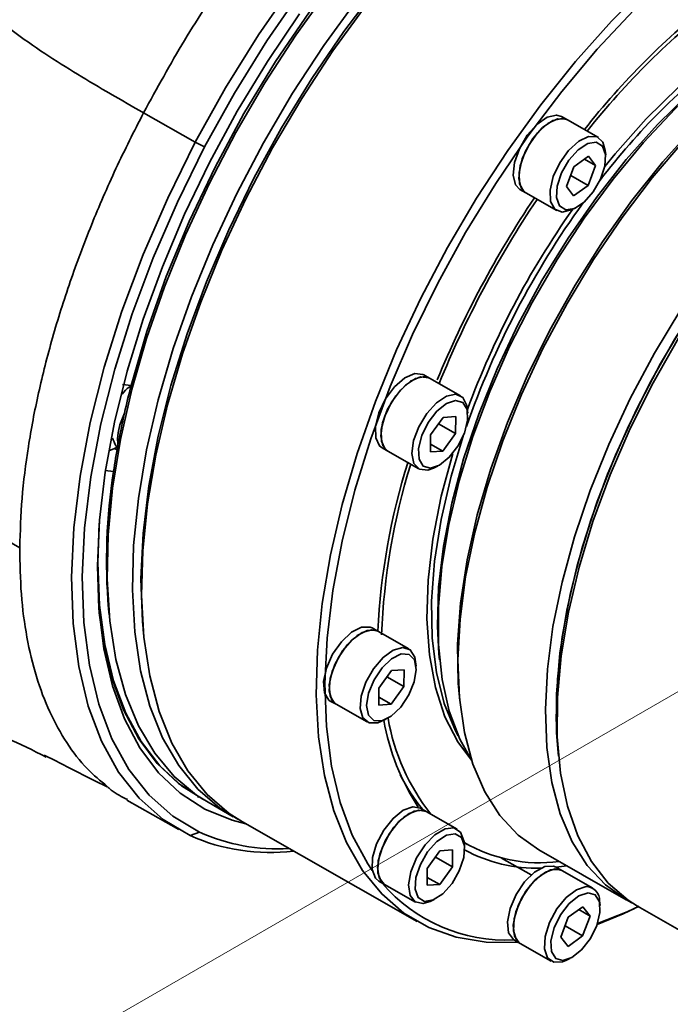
# Model space of a CAD drawing. Header units: millimetres. Extents: x -7686 to -856, y -458 to 6140.
# Tile 76 of 102: x -3475.19 to -3471.93, y 2006.53 to 2011.47. Entities that reach past the tile are written whole.
import ezdxf

# ---------------------------------------------------------------- set-up
doc = ezdxf.new("R2010")
doc.units = ezdxf.units.MM
doc.header["$LTSCALE"] = 5
doc.layers.add('1轮廓实线层', color=7, linetype='Continuous', lineweight=18)

msp = doc.modelspace()

# ---------------------------------------------------------------- linework, layer by layer
at = {"linetype": 'Continuous', "lineweight": 35}
for p, q in [((-3474.3125, 2010.8552), (-3474.5721, 2011.0031)), ((-3472.4447, 2010.9677), (-3472.4735, 2010.9842)), ((-3472.2889, 2010.879), (-3472.4447, 2010.9677)), ((-3474.2656, 2010.8315), (-3474.3125, 2010.8552)), ((-3472.4122, 2010.7324), (-3472.339, 2010.7857)), ((-3472.3593, 2010.771), (-3472.303, 2010.7389)), ((-3472.339, 2010.7857), (-3472.303, 2010.7389)), ((-3472.2526, 2010.7915), (-3472.2548, 2010.8143)), ((-3472.4493, 2010.6323), (-3472.4122, 2010.7324)), ((-3472.303, 2010.7389), (-3472.3401, 2010.6388)), ((-3472.4283, 2010.689), (-3472.3401, 2010.6388)), ((-3472.4133, 2010.5855), (-3472.4493, 2010.6323)), ((-3472.3401, 2010.6388), (-3472.4133, 2010.5855)), ((-3472.6827, 2010.6172), (-3472.6538, 2010.6008)), ((-3472.6538, 2010.6008), (-3472.498, 2010.512)), ((-3472.425, 2010.5156), (-3472.4043, 2010.5254)), ((-3473.1371, 2009.6718), (-3473.166, 2009.6883)), ((-3474.6772, 2009.6387), (-3474.6345, 2009.6337)), ((-3472.9814, 2009.5831), (-3473.1371, 2009.6718)), ((-3472.9451, 2009.4956), (-3472.9473, 2009.5184)), ((-3473.1317, 2009.386), (-3473.068, 2009.4746)), ((-3473.0912, 2009.4422), (-3473.0056, 2009.3934)), ((-3473.068, 2009.4746), (-3473.005, 2009.4783)), ((-3473.005, 2009.4783), (-3473.0056, 2009.3934)), ((-3473.1323, 2009.3012), (-3473.1317, 2009.386)), ((-3473.0056, 2009.3934), (-3473.0693, 2009.3049)), ((-3473.132, 2009.3406), (-3473.0693, 2009.3049)), ((-3474.7464, 2009.3066), (-3474.7174, 2009.3187)), ((-3474.7174, 2009.3187), (-3474.7023, 2009.326)), ((-3474.7048, 2009.3116), (-3474.7174, 2009.3187)), ((-3473.3751, 2009.3213), (-3473.3463, 2009.3049)), ((-3473.3463, 2009.3049), (-3473.1905, 2009.2161)), ((-3473.0693, 2009.3049), (-3473.1323, 2009.3012)), ((-3474.7225, 2009.2026), (-3474.7652, 2009.2075)), ((-3473.1175, 2009.2197), (-3473.0967, 2009.2295)), ((-3475.1934, 2008.8205), (-3475.3665, 2008.9192)), ((-3474.7475, 2008.5139), (-3474.7446, 2008.4835)), ((-3474.5744, 2008.4153), (-3474.5715, 2008.3849)), ((-3473.3966, 2008.4015), (-3473.4254, 2008.4179)), ((-3473.2408, 2008.3127), (-3473.3966, 2008.4015)), ((-3473.0894, 2008.2884), (-3473.0865, 2008.258)), ((-3473.3911, 2008.1156), (-3473.3274, 2008.2042)), ((-3473.3274, 2008.2042), (-3473.2644, 2008.2079)), ((-3473.2644, 2008.2079), (-3473.265, 2008.1231)), ((-3473.2045, 2008.2252), (-3473.2067, 2008.248)), ((-3473.3507, 2008.1719), (-3473.265, 2008.1231)), ((-3473.3917, 2008.0308), (-3473.3911, 2008.1156)), ((-3473.265, 2008.1231), (-3473.3287, 2008.0345)), ((-3473.3914, 2008.0703), (-3473.3287, 2008.0345)), ((-3472.9883, 2008.0869), (-3472.9854, 2008.0565)), ((-3473.6346, 2008.0509), (-3473.6057, 2008.0345)), ((-3473.6057, 2008.0345), (-3473.4499, 2007.9457)), ((-3473.3287, 2008.0345), (-3473.3917, 2008.0308)), ((-3473.3769, 2007.9494), (-3473.3562, 2007.9591)), ((-3472.4929, 2007.8118), (-3472.4892, 2007.7737)), ((-3474.3005, 2007.5722), (-3474.2947, 2007.5689)), ((-3474.6552, 2007.5534), (-3474.3955, 2007.4054)), ((-3474.2485, 2007.5426), (-3474.1216, 2007.4703)), ((-3473.1534, 2007.4971), (-3473.1823, 2007.5135)), ((-3472.9977, 2007.4083), (-3473.1534, 2007.4971)), ((-3474.0755, 2007.444), (-3473.1985, 2006.9442)), ((-3474.2913, 2007.3931), (-3474.3385, 2007.3758)), ((-3472.9614, 2007.3208), (-3472.9636, 2007.3436)), ((-3472.9633, 2007.3405), (-3472.9473, 2007.3314)), ((-3473.148, 2007.2112), (-3473.0843, 2007.2998)), ((-3473.1075, 2007.2674), (-3473.0219, 2007.2186)), ((-3473.0843, 2007.2998), (-3473.0212, 2007.3035)), ((-3473.0212, 2007.3035), (-3473.0219, 2007.2186)), ((-3472.6265, 2007.178), (-3472.7759, 2007.2631)), ((-3472.5886, 2007.3038), (-3472.1501, 2007.0539)), ((-3473.0219, 2007.2186), (-3473.0856, 2007.1301)), ((-3472.4729, 2007.2009), (-3472.5017, 2007.2173)), ((-3472.5014, 2007.2171), (-3472.4481, 2007.2237)), ((-3473.1486, 2007.1264), (-3473.148, 2007.2112)), ((-3473.1483, 2007.1658), (-3473.0856, 2007.1301)), ((-3472.5067, 2007.2081), (-3472.4729, 2007.2009)), ((-3472.3171, 2007.1121), (-3472.4729, 2007.2009)), ((-3473.4082, 2007.1613), (-3473.3914, 2007.1465)), ((-3473.3914, 2007.1465), (-3473.3626, 2007.1301)), ((-3473.3793, 2007.1448), (-3473.3626, 2007.1301)), ((-3473.3626, 2007.1301), (-3473.2068, 2007.0413)), ((-3473.0856, 2007.1301), (-3473.1486, 2007.1264)), ((-3473.1338, 2007.0449), (-3473.113, 2007.0547)), ((-3472.4404, 2006.9656), (-3472.3672, 2007.0189)), ((-3472.3672, 2007.0189), (-3472.3312, 2006.972)), ((-3472.2808, 2007.0246), (-3472.283, 2007.0474)), ((-3472.0924, 2007.021), (-3471.4578, 2006.6594)), ((-3472.4775, 2006.8655), (-3472.4404, 2006.9656)), ((-3472.3875, 2007.0041), (-3472.3312, 2006.972)), ((-3472.3312, 2006.972), (-3472.3683, 2006.8719)), ((-3472.1363, 2006.997), (-3472.1086, 2007.01)), ((-3472.4565, 2006.9222), (-3472.3683, 2006.8719)), ((-3472.3683, 2006.8719), (-3472.4415, 2006.8186)), ((-3472.7109, 2006.8503), (-3472.682, 2006.8339)), ((-3472.682, 2006.8339), (-3472.5263, 2006.7451)), ((-3472.4415, 2006.8186), (-3472.4775, 2006.8655)), ((-3472.4532, 2006.7488), (-3472.4325, 2006.7585))]:
    msp.add_line(p, q, dxfattribs=at)
at = {"linetype": 'Continuous', "lineweight": 35, "flags": 128}
for points in [[(-3474.3125, 2010.8552), (-3474.1604, 2011.1288), (-3473.9956, 2011.3942), (-3473.8196, 2011.6491), (-3473.634, 2011.891), (-3473.4406, 2012.1177), (-3473.2411, 2012.3271), (-3473.0373, 2012.5174), (-3472.8312, 2012.6867), (-3472.6246, 2012.8335), (-3472.4194, 2012.9564), (-3472.2175, 2013.0544), (-3472.0208, 2013.1265), (-3471.8311, 2013.172), (-3471.6501, 2013.1905), (-3471.4795, 2013.1819), (-3471.3208, 2013.1463)], [(-3471.3091, 2013.0957), (-3471.4659, 2013.1309), (-3471.6345, 2013.1394), (-3471.8134, 2013.1211), (-3472.0009, 2013.0761), (-3472.1953, 2013.0048), (-3472.3948, 2012.908), (-3472.5975, 2012.7865), (-3472.8017, 2012.6415), (-3473.0054, 2012.4742), (-3473.2068, 2012.2861), (-3473.404, 2012.0792), (-3473.5951, 2011.8551), (-3473.7785, 2011.6161), (-3473.9524, 2011.3642), (-3474.1153, 2011.1019), (-3474.2656, 2010.8315)], [(-3474.6345, 2009.6337), (-3474.5554, 2009.9059), (-3474.4582, 2010.1813), (-3474.3438, 2010.4571), (-3474.2132, 2010.7306), (-3474.068, 2010.999), (-3473.9094, 2011.2596), (-3473.7392, 2011.5098), (-3473.5589, 2011.747), (-3473.3706, 2011.9688), (-3473.176, 2012.1731), (-3472.9771, 2012.3577), (-3472.7759, 2012.5208), (-3472.5744, 2012.6607), (-3472.3748, 2012.7761)], [(-3472.1233, 2012.7162), (-3472.2746, 2012.6381), (-3472.4646, 2012.5207), (-3472.6556, 2012.3816), (-3472.8459, 2012.2221), (-3473.0338, 2012.0436), (-3473.2176, 2011.8477), (-3473.3955, 2011.6363), (-3473.5661, 2011.4111), (-3473.7277, 2011.1744), (-3473.8789, 2010.9281), (-3474.0183, 2010.6746), (-3474.1446, 2010.4161), (-3474.2568, 2010.155), (-3474.3537, 2009.8936), (-3474.4346, 2009.6343), (-3474.4986, 2009.3795), (-3474.5453, 2009.1315), (-3474.5741, 2008.8924), (-3474.5849, 2008.6645), (-3474.5774, 2008.4499), (-3474.5744, 2008.4153)], [(-3474.2485, 2007.5426), (-3474.3054, 2007.5784), (-3474.4177, 2007.6723), (-3474.5152, 2007.7886), (-3474.597, 2007.9261), (-3474.6623, 2008.0838), (-3474.7106, 2008.2601), (-3474.7415, 2008.4536), (-3474.7547, 2008.6625), (-3474.7501, 2008.885), (-3474.7277, 2009.1192), (-3474.6877, 2009.363), (-3474.6305, 2009.6143), (-3474.5566, 2009.8708), (-3474.4666, 2010.1303), (-3474.3613, 2010.3905), (-3474.2417, 2010.6492), (-3474.1087, 2010.904), (-3473.9636, 2011.1527), (-3473.8077, 2011.3931), (-3473.6422, 2011.6232)], [(-3472.0383, 2011.6479), (-3472.2235, 2011.462), (-3472.404, 2011.26), (-3472.5781, 2011.0434), (-3472.7442, 2010.8143), (-3472.901, 2010.5747), (-3473.0471, 2010.3266), (-3473.1811, 2010.0722), (-3473.3019, 2009.8138), (-3473.4084, 2009.5536), (-3473.4997, 2009.2939), (-3473.575, 2009.0371), (-3473.6336, 2008.7853), (-3473.675, 2008.5408), (-3473.6989, 2008.3057), (-3473.705, 2008.0821), (-3473.6933, 2007.872), (-3473.6639, 2007.6772), (-3473.617, 2007.4994), (-3473.553, 2007.3401), (-3473.4726, 2007.2009), (-3473.3764, 2007.0828), (-3473.2653, 2006.987), (-3473.1403, 2006.9142), (-3473.0023, 2006.8652), (-3472.8528, 2006.8403), (-3472.6929, 2006.8398), (-3472.6924, 2006.8398)], [(-3470.7152, 2011.6353), (-3470.7916, 2011.6454), (-3470.9313, 2011.6433), (-3471.0796, 2011.6163), (-3471.235, 2011.5649), (-3471.3955, 2011.4896), (-3471.5591, 2011.3914), (-3471.7238, 2011.2714), (-3471.8877, 2011.1312), (-3472.0488, 2010.9723), (-3472.2051, 2010.7969), (-3472.2569, 2010.7336)], [(-3474.0983, 2007.4576), (-3474.1884, 2007.513), (-3474.2995, 2007.6089), (-3474.3957, 2007.7269), (-3474.4761, 2007.8662), (-3474.5401, 2008.0254), (-3474.5869, 2008.2032), (-3474.6164, 2008.3981), (-3474.6281, 2008.6082), (-3474.622, 2008.8318), (-3474.5981, 2009.0669), (-3474.5567, 2009.3114), (-3474.4981, 2009.5632), (-3474.4228, 2009.82), (-3474.3315, 2010.0797), (-3474.2249, 2010.3398), (-3474.1042, 2010.5982), (-3473.9702, 2010.8526), (-3473.8241, 2011.1007), (-3473.6673, 2011.3404), (-3473.5012, 2011.5695)], [(-3472.9267, 2007.7548), (-3472.9852, 2007.8595), (-3473.0381, 2008.0003), (-3473.0739, 2008.1592), (-3473.092, 2008.3346), (-3473.0924, 2008.5242), (-3473.0749, 2008.7259), (-3473.0399, 2008.9373), (-3472.9876, 2009.1559), (-3472.9188, 2009.3792), (-3472.8342, 2009.6046), (-3472.7348, 2009.8294), (-3472.6219, 2010.0509), (-3472.4966, 2010.2666), (-3472.3605, 2010.4739), (-3472.2152, 2010.6705), (-3472.0623, 2010.854), (-3471.9038, 2011.0222), (-3471.7413, 2011.1733), (-3471.5769, 2011.3053), (-3471.4125, 2011.4168), (-3471.2499, 2011.5065), (-3471.0911, 2011.5733)], [(-3473.455, 2011.5432), (-3473.6212, 2011.3141), (-3473.778, 2011.0744), (-3473.924, 2010.8263), (-3474.058, 2010.5719), (-3474.1788, 2010.3135), (-3474.2853, 2010.0534), (-3474.3766, 2009.7937), (-3474.4519, 2009.5369), (-3474.5105, 2009.2851), (-3474.5519, 2009.0406), (-3474.5758, 2008.8055), (-3474.5819, 2008.5819), (-3474.5702, 2008.3718), (-3474.5408, 2008.1769), (-3474.4939, 2007.9991), (-3474.43, 2007.8399), (-3474.3496, 2007.7006), (-3474.2534, 2007.5826), (-3474.1423, 2007.4867), (-3474.0755, 2007.444)], [(-3473.4242, 2007.2012), (-3473.4466, 2007.2344), (-3473.5245, 2007.3781), (-3473.5854, 2007.5419), (-3473.6288, 2007.7244), (-3473.6544, 2007.9238), (-3473.6618, 2008.1385), (-3473.651, 2008.3663), (-3473.6222, 2008.6054), (-3473.5756, 2008.8534), (-3473.5115, 2009.1083), (-3473.4306, 2009.3675), (-3473.3337, 2009.6289), (-3473.2215, 2009.89), (-3473.0952, 2010.1485), (-3472.9558, 2010.402), (-3472.8046, 2010.6483), (-3472.643, 2010.8851), (-3472.4724, 2011.1102), (-3472.2945, 2011.3216), (-3472.1107, 2011.5175)], [(-3471.0324, 2011.519), (-3471.1263, 2011.4714), (-3471.2956, 2011.369), (-3471.4662, 2011.2448), (-3471.6359, 2011.1004), (-3471.8028, 2010.9372), (-3471.9652, 2010.7573), (-3472.121, 2010.5625), (-3472.2687, 2010.3552), (-3472.4065, 2010.1376), (-3472.5327, 2009.9123), (-3472.6461, 2009.6817), (-3472.7454, 2009.4486), (-3472.8293, 2009.2155), (-3472.8969, 2008.9851), (-3472.9476, 2008.7599), (-3472.9806, 2008.5426), (-3472.9957, 2008.3356), (-3472.9926, 2008.1413), (-3472.9883, 2008.0869)], [(-3474.8036, 2008.73), (-3474.7929, 2008.9594), (-3474.7642, 2009.2), (-3474.7179, 2009.4496), (-3474.6543, 2009.7061), (-3474.5739, 2009.967), (-3474.4775, 2010.2303), (-3474.366, 2010.4935), (-3474.2402, 2010.7543), (-3474.1014, 2011.0105), (-3473.9507, 2011.2598), (-3473.7894, 2011.5)], [(-3471.2572, 2011.5032), (-3471.3369, 2011.4631), (-3471.501, 2011.3646), (-3471.6664, 2011.2442), (-3471.8308, 2011.1035), (-3471.9925, 2010.9441), (-3472.1493, 2010.768), (-3472.2994, 2010.5774), (-3472.441, 2010.3744), (-3472.5723, 2010.1617), (-3472.6918, 2009.9418), (-3472.798, 2009.7173), (-3472.8896, 2009.491), (-3472.9656, 2009.2656), (-3473.0249, 2009.0439), (-3473.0668, 2008.8285), (-3473.091, 2008.6221), (-3473.097, 2008.4272), (-3473.0894, 2008.2884)], [(-3472.4929, 2007.8118), (-3472.4987, 2007.8921), (-3472.4993, 2008.0859), (-3472.4822, 2008.2918), (-3472.4475, 2008.5075), (-3472.3956, 2008.7306), (-3472.3271, 2008.9586), (-3472.2428, 2009.189), (-3472.1436, 2009.4192), (-3472.0307, 2009.6467), (-3471.9051, 2009.8689), (-3471.7685, 2010.0833), (-3471.6222, 2010.2876), (-3471.468, 2010.4795), (-3471.3074, 2010.6569), (-3471.1424, 2010.8177), (-3470.9748, 2010.9603), (-3470.8063, 2011.0829), (-3470.639, 2011.1843), (-3470.5431, 2011.2329)], [(-3472.1208, 2007.0382), (-3472.1481, 2007.0528), (-3472.2539, 2007.128), (-3472.3451, 2007.2258), (-3472.4209, 2007.3451), (-3472.4803, 2007.4846), (-3472.5229, 2007.6427), (-3472.548, 2007.8179), (-3472.5554, 2008.008), (-3472.545, 2008.2111), (-3472.517, 2008.4249), (-3472.4716, 2008.647), (-3472.4094, 2008.8751), (-3472.331, 2009.1067), (-3472.2373, 2009.3391), (-3472.1293, 2009.5699), (-3472.0082, 2009.7966), (-3471.8753, 2010.0165), (-3471.7321, 2010.2275), (-3471.5802, 2010.427), (-3471.4211, 2010.613), (-3471.2567, 2010.7833), (-3471.0888, 2010.9362), (-3470.9192, 2011.07)], [(-3472.4929, 2007.8118), (-3472.501, 2007.9611), (-3472.495, 2008.1614), (-3472.471, 2008.3732), (-3472.4292, 2008.594), (-3472.3701, 2008.8214), (-3472.2945, 2009.0528), (-3472.2031, 2009.2855), (-3472.097, 2009.5169), (-3471.9773, 2009.7445), (-3471.8455, 2009.9655), (-3471.7031, 2010.1776), (-3471.5516, 2010.3783), (-3471.3928, 2010.5653), (-3471.2284, 2010.7366), (-3471.0603, 2010.8901), (-3470.8905, 2011.0242)], [(-3472.6538, 2010.6008), (-3472.6637, 2010.608), (-3472.6847, 2010.6464), (-3472.6874, 2010.7034), (-3472.6715, 2010.7713), (-3472.639, 2010.841), (-3472.5944, 2010.903), (-3472.5437, 2010.9489), (-3472.4938, 2010.9727), (-3472.4513, 2010.971), (-3472.4447, 2010.9677)], [(-3472.4735, 2010.9842), (-3472.5001, 2010.9915), (-3472.5471, 2010.9803), (-3472.5983, 2010.9448), (-3472.6467, 2010.8899)], [(-3472.4447, 2010.9677), (-3472.4712, 2010.9751), (-3472.5182, 2010.9639), (-3472.5694, 2010.9284), (-3472.6179, 2010.8735)], [(-3472.6467, 2010.8899), (-3472.6859, 2010.8229), (-3472.7106, 2010.753), (-3472.7173, 2010.6894), (-3472.7052, 2010.6409), (-3472.6827, 2010.6172)], [(-3472.6179, 2010.8735), (-3472.6571, 2010.8065), (-3472.6817, 2010.7365), (-3472.6885, 2010.673), (-3472.6764, 2010.6245), (-3472.6538, 2010.6008)], [(-3472.425, 2010.5156), (-3472.4715, 2010.5047), (-3472.508, 2010.5192), (-3472.529, 2010.5576), (-3472.5317, 2010.6146), (-3472.5157, 2010.6825), (-3472.4833, 2010.7522), (-3472.4387, 2010.8142), (-3472.388, 2010.8602), (-3472.338, 2010.8839), (-3472.2956, 2010.8822), (-3472.2663, 2010.8552), (-3472.2548, 2010.8143)], [(-3474.3385, 2007.3758), (-3474.4743, 2007.4564), (-3474.5943, 2007.5628), (-3474.6975, 2007.6941), (-3474.783, 2007.8489), (-3474.8498, 2008.0259), (-3474.8975, 2008.2234), (-3474.9256, 2008.4397), (-3474.9338, 2008.6726), (-3474.922, 2008.92), (-3474.8904, 2009.1797), (-3474.8392, 2009.4493), (-3474.7689, 2009.7261), (-3474.6802, 2010.0078), (-3474.5739, 2010.2916), (-3474.4509, 2010.5749), (-3474.3125, 2010.8552)], [(-3474.2656, 2010.8315), (-3474.4024, 2010.5546), (-3474.5239, 2010.2745), (-3474.629, 2009.9941), (-3474.7167, 2009.7157), (-3474.7861, 2009.4421), (-3474.8367, 2009.1758), (-3474.868, 2008.9191), (-3474.8796, 2008.6746), (-3474.8715, 2008.4444), (-3474.8438, 2008.2307), (-3474.7966, 2008.0355), (-3474.7305, 2007.8606), (-3474.6461, 2007.7076), (-3474.5441, 2007.5779), (-3474.4255, 2007.4727), (-3474.2913, 2007.3931)], [(-3472.5886, 2007.3038), (-3472.6923, 2007.3779), (-3472.7836, 2007.4757), (-3472.8593, 2007.595), (-3472.9188, 2007.7344), (-3472.9613, 2007.8926), (-3472.9864, 2008.0677), (-3472.9938, 2008.2579), (-3472.9835, 2008.461), (-3472.9555, 2008.6747), (-3472.9101, 2008.8969), (-3472.8479, 2009.125), (-3472.7695, 2009.3566), (-3472.6758, 2009.589), (-3472.5678, 2009.8198), (-3472.4467, 2010.0465), (-3472.3138, 2010.2664), (-3472.1706, 2010.4773), (-3472.0186, 2010.6769), (-3471.8596, 2010.8628)], [(-3472.315, 2010.6061), (-3472.2783, 2010.6697), (-3472.2565, 2010.7357), (-3472.2529, 2010.7941), (-3472.2681, 2010.8359), (-3472.2997, 2010.8549), (-3472.343, 2010.8481), (-3472.3913, 2010.8166), (-3472.4373, 2010.7651), (-3472.474, 2010.7015), (-3472.4959, 2010.6355), (-3472.4994, 2010.5772), (-3472.4843, 2010.5353), (-3472.4526, 2010.5163), (-3472.4094, 2010.5231), (-3472.361, 2010.5546), (-3472.315, 2010.6061)], [(-3471.8873, 2009.8716), (-3472.0146, 2009.6474), (-3472.1293, 2009.4178), (-3472.2302, 2009.1853), (-3472.3163, 2008.9525), (-3472.3864, 2008.7219), (-3472.44, 2008.4961), (-3472.4763, 2008.2776), (-3472.495, 2008.0688), (-3472.4959, 2007.8719), (-3472.479, 2007.6891), (-3472.4444, 2007.5225), (-3472.3926, 2007.3739), (-3472.324, 2007.2449), (-3472.2396, 2007.1369), (-3472.1401, 2007.0511), (-3472.0924, 2007.021)], [(-3473.166, 2009.6883), (-3473.1696, 2009.6902), (-3473.2112, 2009.6941), (-3473.2608, 2009.6724), (-3473.3117, 2009.6281), (-3473.357, 2009.5671), (-3473.3907, 2009.4977)], [(-3473.3463, 2009.3049), (-3473.3706, 2009.3319), (-3473.3811, 2009.3819), (-3473.3728, 2009.4463), (-3473.3468, 2009.5164), (-3473.3066, 2009.5827), (-3473.2576, 2009.6363), (-3473.2065, 2009.6699), (-3473.1602, 2009.6789), (-3473.1371, 2009.6718)], [(-3473.1371, 2009.6718), (-3473.1408, 2009.6737), (-3473.1824, 2009.6776), (-3473.2319, 2009.6559), (-3473.2828, 2009.6116), (-3473.3282, 2009.5507), (-3473.3618, 2009.4813)], [(-3473.1175, 2009.2197), (-3473.1453, 2009.2103), (-3473.1869, 2009.2142), (-3473.2148, 2009.2431), (-3473.2253, 2009.2931), (-3473.217, 2009.3576), (-3473.191, 2009.4277), (-3473.1508, 2009.494), (-3473.1019, 2009.5475), (-3473.0508, 2009.5811), (-3473.0044, 2009.5902), (-3472.9691, 2009.5735), (-3472.9495, 2009.5333), (-3472.9473, 2009.5184)], [(-3472.9616, 2009.396), (-3472.9456, 2009.4606), (-3472.9484, 2009.5143), (-3472.9695, 2009.5491), (-3473.0056, 2009.5596), (-3473.0514, 2009.5443), (-3473.0997, 2009.5054), (-3473.1434, 2009.4489), (-3473.1757, 2009.3834), (-3473.1916, 2009.3189), (-3473.1889, 2009.2651), (-3473.1678, 2009.2303), (-3473.1317, 2009.2198), (-3473.0859, 2009.2351), (-3473.0375, 2009.274), (-3472.9939, 2009.3305), (-3472.9616, 2009.396)], [(-3473.3907, 2009.4977), (-3473.4081, 2009.4293), (-3473.407, 2009.3711), (-3473.3874, 2009.3309), (-3473.3751, 2009.3213)], [(-3473.3618, 2009.4813), (-3473.3793, 2009.4128), (-3473.3782, 2009.3546), (-3473.3586, 2009.3145), (-3473.3463, 2009.3049)], [(-3472.9926, 2007.8758), (-3473.0067, 2007.9021), (-3473.0629, 2008.0385), (-3473.1018, 2008.1937), (-3473.123, 2008.3658), (-3473.1261, 2008.5529), (-3473.1111, 2008.7525), (-3473.0782, 2008.9623), (-3473.0279, 2009.1797), (-3472.9676, 2009.3809)], [(-3473.0205, 2009.2932), (-3473.0777, 2009.0785), (-3473.1196, 2008.8639), (-3473.1436, 2008.6582), (-3473.1496, 2008.4639), (-3473.1374, 2008.2834), (-3473.1072, 2008.1189), (-3473.0594, 2007.9724), (-3472.9945, 2007.8456), (-3472.9267, 2007.7548)], [(-3474.2714, 2007.5562), (-3474.3808, 2007.6259), (-3474.4896, 2007.7256), (-3474.5834, 2007.8474), (-3474.6611, 2007.9902), (-3474.7223, 2008.1529), (-3474.7663, 2008.3339), (-3474.7927, 2008.5317), (-3474.8014, 2008.7445), (-3474.7941, 2008.944)], [(-3474.0589, 2007.4346), (-3474.128, 2007.4525), (-3474.2646, 2007.5082), (-3474.3878, 2007.5878), (-3474.4966, 2007.6905), (-3474.59, 2007.8155), (-3474.6673, 2007.9617), (-3474.7278, 2008.1278), (-3474.7709, 2008.3123), (-3474.7962, 2008.5136), (-3474.8036, 2008.73)], [(-3474.7946, 2008.4942), (-3474.7748, 2008.3523), (-3474.7322, 2008.1701), (-3474.6725, 2008.0061), (-3474.5962, 2007.8617), (-3474.5039, 2007.7382), (-3474.3964, 2007.6368), (-3474.2747, 2007.5582), (-3474.2742, 2007.5579)], [(-3473.6057, 2008.0345), (-3473.6265, 2008.0551), (-3473.6401, 2008.102), (-3473.6349, 2008.1646), (-3473.6117, 2008.2344), (-3473.5735, 2008.302), (-3473.5256, 2008.3582), (-3473.4743, 2008.3955), (-3473.4267, 2008.4089), (-3473.3966, 2008.4015)], [(-3473.4254, 2008.4179), (-3473.4352, 2008.4223), (-3473.4785, 2008.4218), (-3473.5288, 2008.3961)], [(-3473.3966, 2008.4015), (-3473.4063, 2008.4058), (-3473.4497, 2008.4054), (-3473.4999, 2008.3796)], [(-3473.5288, 2008.3961), (-3473.5792, 2008.3485), (-3473.623, 2008.2855), (-3473.6542, 2008.2156), (-3473.6687, 2008.1483), (-3473.6644, 2008.0926), (-3473.642, 2008.056), (-3473.6346, 2008.0509)], [(-3473.4999, 2008.3796), (-3473.5504, 2008.3321), (-3473.5942, 2008.2691), (-3473.6254, 2008.1992), (-3473.6398, 2008.1318), (-3473.6356, 2008.0761), (-3473.6131, 2008.0396), (-3473.6057, 2008.0345)], [(-3473.3769, 2007.9494), (-3473.3969, 2007.9418), (-3473.4402, 2007.9414), (-3473.4707, 2007.9663), (-3473.4843, 2008.0132), (-3473.4791, 2008.0758), (-3473.4559, 2008.1456), (-3473.4177, 2008.2132), (-3473.3698, 2008.2695), (-3473.3186, 2008.3068), (-3473.271, 2008.3201), (-3473.2334, 2008.3076), (-3473.211, 2008.2711), (-3473.2067, 2008.248)], [(-3473.3291, 2007.9753), (-3473.2815, 2008.0209), (-3473.241, 2008.0815), (-3473.2137, 2008.1478), (-3473.2039, 2008.2098), (-3473.2129, 2008.258), (-3473.2395, 2008.2851), (-3473.2795, 2008.287), (-3473.327, 2008.2634), (-3473.3746, 2008.2178), (-3473.4151, 2008.1572), (-3473.4424, 2008.0909), (-3473.4523, 2008.0289), (-3473.4432, 2007.9807), (-3473.4166, 2007.9536), (-3473.3766, 2007.9517), (-3473.3291, 2007.9753)], [(-3473.1823, 2007.5135), (-3473.2198, 2007.5204), (-3473.2685, 2007.5029), (-3473.3197, 2007.462), (-3473.3664, 2007.4033), (-3473.4024, 2007.3347), (-3473.4228, 2007.2654), (-3473.4248, 2007.2049), (-3473.4082, 2007.1613)], [(-3473.3626, 2007.1301), (-3473.3647, 2007.1313), (-3473.3899, 2007.1641), (-3473.3973, 2007.2171), (-3473.3859, 2007.2831), (-3473.3572, 2007.3532), (-3473.3152, 2007.418), (-3473.2654, 2007.4686), (-3473.2146, 2007.4984), (-3473.1697, 2007.5031), (-3473.1534, 2007.4971)], [(-3473.1534, 2007.4971), (-3473.191, 2007.504), (-3473.2397, 2007.4864), (-3473.2908, 2007.4456), (-3473.3376, 2007.3868), (-3473.3735, 2007.3182), (-3473.3939, 2007.249), (-3473.3959, 2007.1885), (-3473.3793, 2007.1448)], [(-3473.1338, 2007.0449), (-3473.1692, 2007.0344), (-3473.2089, 2007.0425), (-3473.2341, 2007.0753), (-3473.2415, 2007.1283), (-3473.2301, 2007.1943), (-3473.2015, 2007.2644), (-3473.1594, 2007.3292), (-3473.1096, 2007.3799), (-3473.0588, 2007.4096), (-3473.0139, 2007.4143), (-3472.9809, 2007.3935), (-3472.9809, 2007.3935)], [(-3472.9768, 2007.3652), (-3473.0085, 2007.3842), (-3473.0517, 2007.3774), (-3473.1001, 2007.3459), (-3473.1461, 2007.2944), (-3473.1828, 2007.2308), (-3473.2046, 2007.1648), (-3473.2082, 2007.1065), (-3473.193, 2007.0646), (-3473.1614, 2007.0456), (-3473.1181, 2007.0524), (-3473.0698, 2007.0839), (-3473.0238, 2007.1354), (-3472.9871, 2007.199), (-3472.9652, 2007.265), (-3472.9617, 2007.3234), (-3472.9768, 2007.3652)], [(-3472.9809, 2007.3935), (-3472.9643, 2007.3499), (-3472.9636, 2007.3436)], [(-3472.5017, 2007.2173), (-3472.5147, 2007.2226), (-3472.5588, 2007.22), (-3472.6094, 2007.1923), (-3472.6595, 2007.1431), (-3472.7025, 2007.0792), (-3472.7324, 2007.0092), (-3472.7454, 2006.9425), (-3472.7395, 2006.8881), (-3472.7157, 2006.8534), (-3472.7109, 2006.8503)], [(-3472.4729, 2007.2009), (-3472.4858, 2007.2062), (-3472.53, 2007.2036), (-3472.5805, 2007.1758), (-3472.6307, 2007.1267), (-3472.6736, 2007.0628), (-3472.7036, 2006.9927), (-3472.7165, 2006.926), (-3472.7107, 2006.8717), (-3472.6868, 2006.837), (-3472.682, 2006.8339)], [(-3472.682, 2006.8339), (-3472.7008, 2006.8515), (-3472.7159, 2006.8968), (-3472.7123, 2006.9584), (-3472.6905, 2007.0279), (-3472.6534, 2007.0961), (-3472.6061, 2007.1536), (-3472.5549, 2007.1927), (-3472.5067, 2007.2081)], [(-3472.4532, 2006.7488), (-3472.4692, 2006.7424), (-3472.5133, 2006.7398), (-3472.5451, 2006.7627), (-3472.5602, 2006.808), (-3472.5566, 2006.8696), (-3472.5348, 2006.9392), (-3472.4977, 2007.0073), (-3472.4503, 2007.0648), (-3472.3991, 2007.1039), (-3472.3509, 2007.1194), (-3472.3509, 2007.1194)], [(-3472.3413, 2007.0887), (-3472.3871, 2007.0733), (-3472.4355, 2007.0345), (-3472.4791, 2006.978), (-3472.5114, 2006.9124), (-3472.5274, 2006.8479), (-3472.5246, 2006.7941), (-3472.5036, 2006.7593), (-3472.4674, 2006.7488), (-3472.4217, 2006.7642), (-3472.3733, 2006.8031), (-3472.3296, 2006.8596), (-3472.2974, 2006.9251), (-3472.2814, 2006.9896), (-3472.2841, 2007.0434), (-3472.3052, 2007.0782), (-3472.3413, 2007.0887)], [(-3472.0846, 2007.0215), (-3472.1446, 2006.9935), (-3472.2943, 2006.9337)], [(-3472.2955, 2006.9301), (-3472.1656, 2006.9835), (-3472.1363, 2006.997)]]:
    msp.add_lwpolyline(points, dxfattribs=at)
at = {"linetype": 'Continuous', "lineweight": 35}
for centre, radius, start, end in [((-3469.287, 2008.4984), 3.9113, 128.2153, 141.7655), ((-3469.3682, 2008.5641), 3.7909, 127.5976, 141.7488), ((-3469.5986, 2008.6256), 3.3691, 126.948, 142.7578), ((-3468.3101, 2007.6942), 5.1767, 146.1721, 157.6403), ((-3468.3473, 2007.7156), 5.1184, 146.1268, 157.8654), ((-3468.8162, 2007.9838), 4.3805, 144.1339, 160.7362), ((-3468.8214, 2007.9857), 4.3993, 144.8452, 159.6769), ((-3470.327, 2008.5203), 4.4491, 165.5075, 167.3337), ((-3470.6235, 2008.5866), 4.1452, 167.3283, 169.5881), ((-3470.9295, 2008.643), 3.8341, 169.5912, 171.6077), ((-3469.9874, 2008.2306), 3.4135, 162.5949, 177.13), ((-3470.0237, 2008.2507), 3.3563, 162.8714, 177.7369), ((-3471.8842, 2008.7549), 2.8734, 171.0379, 184.8115), ((-3472.2233, 2008.1561), 1.1608, 190.011, 213.3305), ((-3472.3029, 2008.1419), 1.0569, 189.6352, 218.5269), ((-3472.5226, 2008.0537), 0.8475, 206.0666, 220.2238), ((-3473.9375, 2008.2785), 0.9878, 246.0468, 276.8868), ((-3473.9019, 2008.2559), 0.9466, 245.7066, 273.6078), ((-3472.5841, 2007.9957), 0.7567, 239.9311, 277.4442), ((-3472.601, 2007.9655), 0.7532, 241.4736, 271.8396), ((-3472.7526, 2007.6701), 0.8191, 220.6225, 272.7417), ((-3472.3517, 2007.0506), 0.0688, 357.3919, 89.3318)]:
    msp.add_arc(centre, radius, start, end, dxfattribs=at)
for points in [[(-3471.5804, 2013.2943), (-3471.6504, 2013.3115), (-3471.7902, 2013.346), (-3472.0268, 2013.3366), (-3472.2783, 2013.2824), (-3472.5426, 2013.1801), (-3472.8149, 2013.0323), (-3473.0909, 2012.8413), (-3473.3661, 2012.6102), (-3473.6359, 2012.3428), (-3473.896, 2012.0435), (-3474.1417, 2011.7169), (-3474.3711, 2011.3694), (-3474.5051, 2011.1252), (-3474.5721, 2011.0031)], [(-3474.5721, 2011.0031), (-3474.6193, 2010.91), (-3474.7137, 2010.7236), (-3474.8361, 2010.4395), (-3474.9428, 2010.1554), (-3475.0316, 2009.8733), (-3475.1021, 2009.5959), (-3475.153, 2009.3262), (-3475.1858, 2009.0653), (-3475.1909, 2008.9021), (-3475.1934, 2008.8205)]]:
    msp.add_open_spline(points, degree=3, dxfattribs=at)
for points, knots in [([(-3474.5721, 2011.0031), (-3474.6825, 2011.0661), (-3474.9028, 2011.1918), (-3475.1425, 2011.3477), (-3475.2694, 2011.4442), (-3475.2884, 2011.4586)], [0, 0, 0, 0, 0.460521, 0.919474, 1, 1, 1, 1]), ([(-3474.631, 2009.6334), (-3474.6354, 2009.6313), (-3474.655, 2009.6221), (-3474.6688, 2009.6049), (-3474.6795, 2009.5916)], [0, 0, 0, 0, 0.225364, 1, 1, 1, 1]), ([(-3474.6678, 2009.4959), (-3474.6771, 2009.4736), (-3474.6957, 2009.429), (-3474.7042, 2009.3736), (-3474.7015, 2009.346), (-3474.7005, 2009.3357)], [0, 0, 0, 0, 0.385307, 0.770613, 1, 1, 1, 1]), ([(-3474.7271, 2009.3709), (-3474.7227, 2009.3578), (-3474.7167, 2009.3401), (-3474.7057, 2009.3251), (-3474.7029, 2009.3212)], [0, 0, 0, 0, 0.741552, 1, 1, 1, 1]), ([(-3475.1934, 2008.8205), (-3475.1921, 2008.7417), (-3475.1894, 2008.5842), (-3475.1602, 2008.3684), (-3475.1127, 2008.1704), (-3475.0457, 2007.993), (-3474.9598, 2007.8385), (-3474.8635, 2007.7125), (-3474.7882, 2007.6504), (-3474.7541, 2007.6223)], [0, 0, 0, 0, 0.146373, 0.292746, 0.439119, 0.585491, 0.731864, 0.878237, 1, 1, 1, 1]), ([(-3475.0607, 2007.7699), (-3475.1268, 2007.8032), (-3475.2498, 2007.8651), (-3475.3698, 2007.9041), (-3475.4253, 2007.9222)], [0, 0, 0, 0, 0.537232, 1, 1, 1, 1]), ([(-3475.0704, 2007.7795), (-3475.0194, 2007.7535), (-3474.9181, 2007.7018), (-3474.8093, 2007.6475), (-3474.7552, 2007.6205)], [0, 0, 0, 0, 0.503276, 1, 1, 1, 1]), ([(-3474.7541, 2007.6223), (-3474.7474, 2007.6161), (-3474.7174, 2007.5884), (-3474.6814, 2007.5705), (-3474.6533, 2007.5565)], [0, 0, 0, 0, 0.220788, 1, 1, 1, 1])]:
    msp.add_open_spline(points, degree=3, knots=knots, dxfattribs=at)
at = {"layer": '1轮廓实线层', "lineweight": 13}
msp.add_line((-3470.3693, 2008.9768), (-3477.5173, 2004.8499), dxfattribs=at)

doc.saveas('drawing.dxf')
